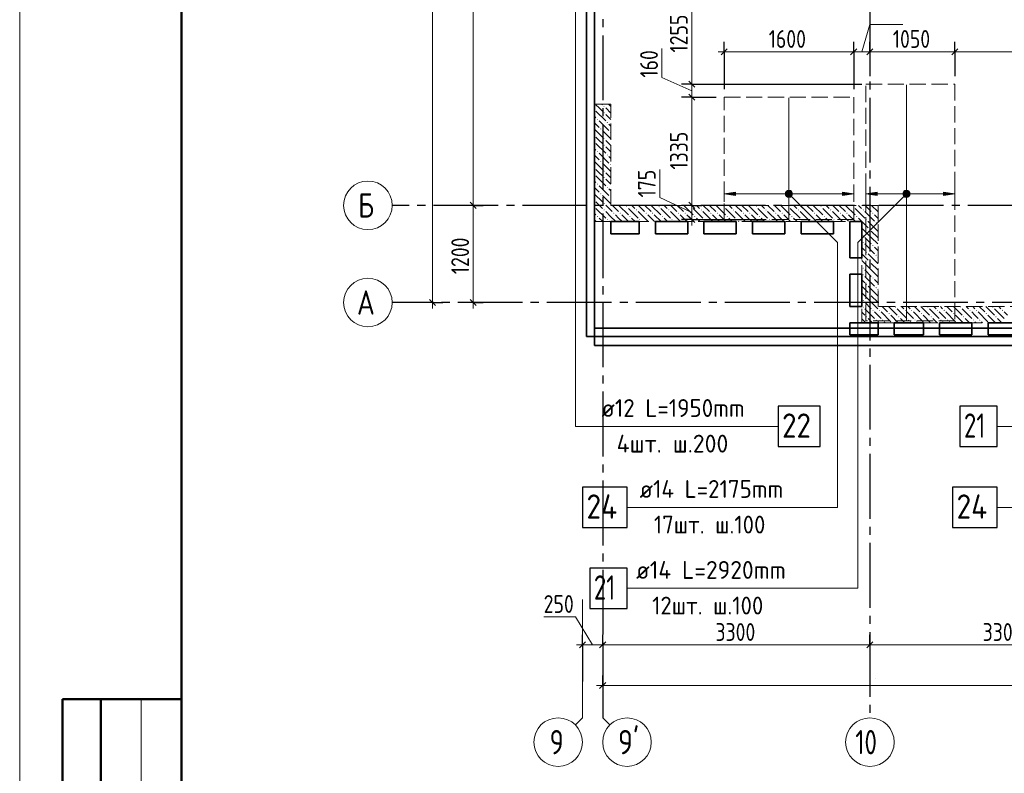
# Model space of a CAD drawing. Header units: millimetres. Extents: x 0 to 64958, y 0 to 42000.
# Tile 2 of 31: x 0 to 12159, y 14585 to 23893. Entities that reach past the tile are written whole.
import ezdxf

# ---------------------------------------------------------------- set-up
doc = ezdxf.new("R2010")
doc.units = ezdxf.units.MM
doc.linetypes.add('______2', pattern=[270, 200, -70])
doc.linetypes.add('______5', pattern=[1100, 800, -100, 100, -100])
for name, color, linetype, lineweight in [('Standard', 7, 'Continuous', 25), ('ДОП Верх по У', 7, 'Continuous', 25), ('Оси', 40, '______5', 18), ('Позиционная метка номер позиции', 7, 'Continuous', 13), ('Примечания', 7, 'Continuous', 25)]:
    doc.layers.add(name, color=color, linetype=linetype, lineweight=lineweight)
doc.layers.add('ЖБ Перекрытие верхний уровень', color=7, linetype='Continuous', lineweight=25, true_color=0xe0e0ff)
doc.layers.add('ЖБ Стена верхний уровень', color=7, linetype='Continuous', lineweight=25, true_color=0x006e00)
doc.styles.add('GOST 2.304-81', font='txt')
doc.styles.add('ISOCPEUR', font='txt')

msp = doc.modelspace()

# ---------------------------------------------------------------- hatches: boundary and pattern name
at = {"layer": 'ДОП Верх по У', "linetype": 'Continuous', "lineweight": 13, "transparency": 33554687}
for points in [[(9468, 21760), (9481, 21709), (9481, 21774)], [(9481, 21774), (9500, 21704), (9500, 21779)], [(9481, 21774), (9481, 21709), (9500, 21704)], [(9500, 21779), (9500, 21704), (9519, 21709)], [(9500, 21779), (9519, 21709), (9519, 21774)], [(9519, 21774), (9519, 21709), (9532, 21723)], [(9519, 21774), (9532, 21723), (9532, 21760)], [(10918, 21760), (10931, 21709), (10931, 21774)], [(10931, 21774), (10950, 21704), (10950, 21779)], [(10931, 21774), (10931, 21709), (10950, 21704)], [(10950, 21779), (10950, 21704), (10969, 21709)], [(10950, 21779), (10969, 21709), (10969, 21774)], [(10969, 21774), (10969, 21709), (10982, 21723)], [(10969, 21774), (10982, 21723), (10982, 21760)], [(9468, 21723), (9468, 21760), (9462, 21742)], [(9468, 21760), (9468, 21723), (9481, 21709)], [(9532, 21760), (9532, 21723), (9537, 21742)], [(10160, 21722), (10300, 21742), (10160, 21762)], [(10918, 21723), (10918, 21760), (10912, 21742)], [(10918, 21760), (10918, 21723), (10931, 21709)], [(10982, 21760), (10982, 21723), (10987, 21742)], [(11410, 21722), (11550, 21742), (11410, 21762)]]:
    msp.add_hatch(color=7, dxfattribs=at).paths.add_polyline_path(points)
for points in [[(8840, 21722), (8700, 21742), (8840, 21762)], [(10590, 21722), (10450, 21742), (10590, 21762)]]:
    msp.add_hatch(color=7, dxfattribs=at).paths.add_polyline_path(points, flags=16)
at = {"layer": 'ЖБ Стена верхний уровень', "linetype": 'Continuous', "lineweight": 18, "transparency": 33554687}
for points in [[(7100, 22787), (7103, 22783), (7100, 22780)], [(7210, 22823), (7217, 22830), (7223, 22823), (7217, 22817)], [(7210, 22743), (7217, 22750), (7223, 22743), (7217, 22737)], [(7130, 22663), (7137, 22670), (7143, 22663), (7137, 22657)], [(7250, 22623), (7257, 22630), (7263, 22623), (7257, 22617)], [(7170, 22543), (7177, 22550), (7183, 22543), (7177, 22537)], [(7290, 22503), (7297, 22510), (7300, 22507), (7300, 22500), (7297, 22497)], [(7100, 22467), (7103, 22463), (7100, 22460)], [(7100, 22387), (7103, 22383), (7100, 22380)], [(7210, 22423), (7217, 22430), (7223, 22423), (7217, 22417)], [(7130, 22263), (7137, 22270), (7143, 22263), (7137, 22257)], [(7210, 22343), (7217, 22350), (7223, 22343), (7217, 22337)], [(7170, 22143), (7177, 22150), (7183, 22143), (7177, 22137)], [(7250, 22223), (7257, 22230), (7263, 22223), (7257, 22217)], [(7100, 22067), (7103, 22063), (7100, 22060)], [(7210, 22023), (7217, 22030), (7223, 22023), (7217, 22017)], [(7290, 22103), (7297, 22110), (7300, 22107), (7300, 22100), (7297, 22097)], [(7100, 21987), (7103, 21983), (7100, 21980)], [(7210, 21943), (7217, 21950), (7223, 21943), (7217, 21937)], [(7130, 21863), (7137, 21870), (7143, 21863), (7137, 21857)], [(7250, 21823), (7257, 21830), (7263, 21823), (7257, 21817)], [(7100, 21667), (7103, 21663), (7100, 21660)], [(7170, 21743), (7177, 21750), (7183, 21743), (7177, 21737)], [(7290, 21703), (7297, 21710), (7300, 21707), (7300, 21700), (7297, 21697)], [(7100, 21587), (7103, 21583), (7100, 21580)], [(7210, 21623), (7217, 21630), (7223, 21623), (7217, 21617)], [(7210, 21543), (7217, 21550), (7223, 21543), (7217, 21537)], [(7490, 21583), (7497, 21590), (7503, 21583), (7497, 21577)], [(7610, 21543), (7617, 21550), (7623, 21543), (7617, 21537)], [(7890, 21583), (7897, 21590), (7903, 21583), (7897, 21577)], [(8010, 21543), (8017, 21550), (8023, 21543), (8017, 21537)], [(8290, 21583), (8297, 21590), (8303, 21583), (8297, 21577)], [(8410, 21543), (8417, 21550), (8423, 21543), (8417, 21537)], [(8690, 21583), (8697, 21590), (8703, 21583), (8697, 21577)], [(8810, 21543), (8817, 21550), (8823, 21543), (8817, 21537)], [(9090, 21583), (9097, 21590), (9103, 21583), (9097, 21577)], [(9210, 21543), (9217, 21550), (9223, 21543), (9217, 21537)], [(9490, 21583), (9497, 21590), (9503, 21583), (9497, 21577)], [(9610, 21543), (9617, 21550), (9623, 21543), (9617, 21537)], [(9890, 21583), (9897, 21590), (9903, 21583), (9897, 21577)], [(10010, 21543), (10017, 21550), (10023, 21543), (10017, 21537)], [(10290, 21583), (10297, 21590), (10303, 21583), (10297, 21577)], [(10410, 21543), (10417, 21550), (10423, 21543), (10417, 21537)], [(7130, 21463), (7137, 21470), (7143, 21463), (7137, 21457)], [(7250, 21423), (7257, 21430), (7263, 21423), (7257, 21417)], [(7330, 21503), (7337, 21510), (7343, 21503), (7337, 21497)], [(7410, 21503), (7417, 21510), (7423, 21503), (7417, 21497)], [(7530, 21463), (7537, 21470), (7543, 21463), (7537, 21457)], [(7650, 21423), (7657, 21430), (7663, 21423), (7657, 21417)], [(7730, 21503), (7737, 21510), (7743, 21503), (7737, 21497)], [(7810, 21503), (7817, 21510), (7823, 21503), (7817, 21497)], [(7930, 21463), (7937, 21470), (7943, 21463), (7937, 21457)], [(8050, 21423), (8057, 21430), (8063, 21423), (8057, 21417)], [(8130, 21503), (8137, 21510), (8143, 21503), (8137, 21497)], [(8210, 21503), (8217, 21510), (8223, 21503), (8217, 21497)], [(8330, 21463), (8337, 21470), (8343, 21463), (8337, 21457)], [(8450, 21423), (8457, 21430), (8463, 21423), (8457, 21417)], [(8530, 21503), (8537, 21510), (8543, 21503), (8537, 21497)], [(8610, 21503), (8617, 21510), (8623, 21503), (8617, 21497)], [(8730, 21463), (8737, 21470), (8743, 21463), (8737, 21457)], [(8850, 21423), (8857, 21430), (8863, 21423), (8857, 21417)], [(8930, 21503), (8937, 21510), (8943, 21503), (8937, 21497)], [(9010, 21503), (9017, 21510), (9023, 21503), (9017, 21497)], [(9130, 21463), (9137, 21470), (9143, 21463), (9137, 21457)], [(9250, 21423), (9257, 21430), (9263, 21423), (9257, 21417)], [(9330, 21503), (9337, 21510), (9343, 21503), (9337, 21497)], [(9410, 21503), (9417, 21510), (9423, 21503), (9417, 21497)], [(9530, 21463), (9537, 21470), (9543, 21463), (9537, 21457)], [(9650, 21423), (9657, 21430), (9663, 21423), (9657, 21417)], [(9730, 21503), (9737, 21510), (9743, 21503), (9737, 21497)], [(9810, 21503), (9817, 21510), (9823, 21503), (9817, 21497)], [(9930, 21463), (9937, 21470), (9943, 21463), (9937, 21457)], [(10050, 21423), (10057, 21430), (10063, 21423), (10057, 21417)], [(10130, 21503), (10137, 21510), (10143, 21503), (10137, 21497)], [(10210, 21503), (10217, 21510), (10223, 21503), (10217, 21497)], [(10330, 21463), (10337, 21470), (10343, 21463), (10337, 21457)], [(10450, 21423), (10457, 21430), (10463, 21423), (10457, 21417)], [(10530, 21503), (10537, 21510), (10543, 21503), (10537, 21497)], [(10490, 21303), (10497, 21310), (10503, 21303), (10497, 21297)], [(10570, 21383), (10577, 21390), (10583, 21383), (10577, 21377)], [(10410, 21223), (10417, 21230), (10423, 21223), (10417, 21217)], [(10410, 21143), (10417, 21150), (10423, 21143), (10417, 21137)], [(10530, 21103), (10537, 21110), (10543, 21103), (10537, 21097)], [(10450, 21023), (10457, 21030), (10463, 21023), (10457, 21017)], [(10570, 20983), (10577, 20990), (10583, 20983), (10577, 20977)], [(10410, 20823), (10417, 20830), (10423, 20823), (10417, 20817)], [(10490, 20903), (10497, 20910), (10503, 20903), (10497, 20897)], [(10410, 20743), (10417, 20750), (10423, 20743), (10417, 20737)], [(10530, 20703), (10537, 20710), (10543, 20703), (10537, 20697)], [(10450, 20623), (10457, 20630), (10463, 20623), (10457, 20617)], [(10570, 20583), (10577, 20590), (10583, 20583), (10577, 20577)], [(10410, 20423), (10417, 20430), (10423, 20423), (10417, 20417)], [(10490, 20503), (10497, 20510), (10503, 20503), (10497, 20497)], [(10410, 20343), (10417, 20350), (10423, 20343), (10417, 20337)], [(10530, 20303), (10537, 20310), (10543, 20303), (10537, 20297)], [(10610, 20303), (10617, 20310), (10623, 20303), (10617, 20297)], [(10810, 20343), (10817, 20350), (10823, 20343), (10817, 20337)], [(10930, 20303), (10937, 20310), (10943, 20303), (10937, 20297)], [(11010, 20303), (11017, 20310), (11023, 20303), (11017, 20297)], [(11210, 20343), (11217, 20350), (11223, 20343), (11217, 20337)], [(11330, 20303), (11337, 20310), (11343, 20303), (11337, 20297)], [(11410, 20303), (11417, 20310), (11423, 20303), (11417, 20297)], [(11610, 20343), (11617, 20350), (11623, 20343), (11617, 20337)], [(11730, 20303), (11737, 20310), (11743, 20303), (11737, 20297)], [(11810, 20303), (11817, 20310), (11823, 20303), (11817, 20297)], [(12010, 20343), (12017, 20350), (12023, 20343), (12017, 20337)], [(12130, 20303), (12137, 20310), (12143, 20303), (12137, 20297)], [(10450, 20223), (10457, 20230), (10463, 20223), (10457, 20217)], [(10570, 20183), (10577, 20190), (10583, 20183), (10577, 20177)], [(10650, 20183), (10657, 20190), (10663, 20183), (10657, 20177)], [(10730, 20263), (10737, 20270), (10743, 20263), (10737, 20257)], [(10850, 20223), (10857, 20230), (10863, 20223), (10857, 20217)], [(10970, 20183), (10977, 20190), (10983, 20183), (10977, 20177)], [(11050, 20183), (11057, 20190), (11063, 20183), (11057, 20177)], [(11130, 20263), (11137, 20270), (11143, 20263), (11137, 20257)], [(11250, 20223), (11257, 20230), (11263, 20223), (11257, 20217)], [(11370, 20183), (11377, 20190), (11383, 20183), (11377, 20177)], [(11450, 20183), (11457, 20190), (11463, 20183), (11457, 20177)], [(11530, 20263), (11537, 20270), (11543, 20263), (11537, 20257)], [(11650, 20223), (11657, 20230), (11663, 20223), (11657, 20217)], [(11770, 20183), (11777, 20190), (11783, 20183), (11777, 20177)], [(11850, 20183), (11857, 20190), (11863, 20183), (11857, 20177)], [(11930, 20263), (11937, 20270), (11943, 20263), (11937, 20257)], [(12050, 20223), (12057, 20230), (12063, 20223), (12057, 20217)]]:
    msp.add_hatch(color=7, dxfattribs=at).paths.add_polyline_path(points, flags=16)
at = {"layer": 'Позиционная метка номер позиции', "linetype": 'Continuous', "lineweight": 13, "transparency": 33554687}
for points in [[(9457, 21753), (9489, 21785), (9468, 21773)], [(9489, 21785), (9457, 21753), (9457, 21730)], [(9489, 21785), (9457, 21730), (9511, 21785)], [(9511, 21785), (9457, 21730), (9468, 21710)], [(9511, 21785), (9468, 21710), (9532, 21773)], [(9532, 21773), (9468, 21710), (9489, 21698)], [(9532, 21773), (9489, 21698), (9543, 21753)], [(10982, 21710), (10918, 21773), (10907, 21753)], [(10993, 21730), (10939, 21785), (10918, 21773)], [(10993, 21730), (10918, 21773), (10982, 21710)], [(10993, 21753), (10961, 21785), (10939, 21785)], [(10993, 21753), (10939, 21785), (10993, 21730)], [(10961, 21785), (10993, 21753), (10982, 21773)], [(9543, 21753), (9489, 21698), (9511, 21698)], [(9543, 21753), (9511, 21698), (9543, 21730)], [(9543, 21730), (9511, 21698), (9532, 21710)], [(10982, 21710), (10907, 21753), (10961, 21698)], [(10961, 21698), (10907, 21753), (10907, 21730)], [(10961, 21698), (10907, 21730), (10939, 21698)], [(10939, 21698), (10907, 21730), (10918, 21710)]]:
    msp.add_hatch(color=7, dxfattribs=at).paths.add_polyline_path(points)

# ---------------------------------------------------------------- linework, layer by layer
at = {"layer": 'Standard', "color": 7, "linetype": 'Continuous', "lineweight": 13, "transparency": 33554687}
for p, q in [((5600, 21600), (5600, 27100)), ((8300, 23095), (8300, 24350)), ((10400, 23495), (10500, 23834)), ((10500, 23834), (10907, 23834)), ((7932, 23178), (7932, 23537)), ((8700, 23495), (8625, 23495)), ((10300, 23495), (8700, 23495)), ((10500, 23495), (10300, 23495)), ((11550, 23495), (10500, 23495)), ((13370, 23495), (11550, 23495)), ((8300, 23016), (7932, 23178)), ((8300, 22937), (8300, 23095)), ((7904, 21698), (7904, 22042)), ((8300, 21512), (7904, 21698)), ((8300, 21425), (8300, 21600)), ((8300, 21425), (8300, 21350)), ((5100, 20400), (5100, 20325)), ((5600, 20400), (5600, 20325)), ((6950, 15270), (6950, 16732)), ((7200, 15270), (7200, 16732)), ((6862, 16516), (6471, 16516)), ((7075, 16170), (6862, 16516)), ((6950, 16170), (6875, 16170)), ((6950, 16170), (7200, 16170)), ((7200, 16170), (10500, 16170)), ((10500, 16170), (13800, 16170)), ((7200, 15670), (7125, 15670)), ((49280, 15670), (7200, 15670)), ((1500, 15500), (1500, 9000)), ((6950, 15270), (6862, 15182)), ((7200, 15270), (7288, 15182))]:
    msp.add_line(p, q, dxfattribs=at)
at = {"layer": 'Standard', "color": 251, "linetype": 'Continuous', "lineweight": -3, "true_color": 0x656565, "transparency": 33554687}
for p, q in [((8700, 23495), (8700, 23620)), ((10300, 23495), (10300, 23620)), ((10500, 23495), (10500, 23620)), ((11550, 23495), (11550, 23620)), ((8700, 23495), (8700, 23370)), ((8700, 23495), (8700, 23037)), ((10300, 23495), (10300, 23370)), ((10300, 23495), (10300, 23037)), ((10500, 23495), (10500, 23370)), ((10500, 23495), (10500, 23195)), ((11550, 23495), (11550, 23370)), ((11550, 23495), (11550, 23195)), ((8300, 23095), (8175, 23095)), ((8300, 23095), (8425, 23095)), ((8300, 23095), (10400, 23095)), ((8300, 22937), (8175, 22937)), ((8300, 22937), (8425, 22937)), ((8300, 22937), (8600, 22937)), ((5600, 21600), (5475, 21600)), ((5600, 21600), (5725, 21600)), ((5600, 21600), (5600, 21600)), ((8300, 21600), (8175, 21600)), ((8300, 21600), (8425, 21600)), ((8300, 21600), (8301, 21600)), ((8300, 21425), (8175, 21425)), ((8300, 21425), (8425, 21425)), ((8300, 21425), (9200, 21425)), ((5100, 20400), (4975, 20400)), ((5100, 20400), (5225, 20400)), ((5100, 20400), (5100, 20400)), ((5600, 20400), (5475, 20400)), ((5600, 20400), (5725, 20400)), ((5600, 20400), (5600, 20400)), ((6950, 16170), (6950, 16295)), ((7200, 16170), (7200, 16295)), ((10500, 16170), (10500, 16295)), ((6950, 16170), (6950, 16045)), ((6950, 16170), (6950, 15718)), ((7200, 16170), (7200, 16045)), ((7200, 16170), (7200, 15718)), ((10500, 16170), (10500, 16045)), ((10500, 16170), (10500, 15718)), ((7200, 15670), (7200, 15795)), ((7200, 15670), (7200, 15545)), ((7200, 15670), (7200, 15670))]:
    msp.add_line(p, q, dxfattribs=at)
at = {"layer": 'Standard', "color": 7, "linetype": 'Continuous', "lineweight": 25, "transparency": 33554687}
for p, q in [((8737, 23533), (8662, 23458)), ((10337, 23533), (10262, 23458)), ((10537, 23533), (10462, 23458)), ((11587, 23533), (11512, 23458)), ((8337, 23058), (8262, 23133)), ((8337, 22899), (8262, 22974)), ((5637, 21562), (5562, 21638)), ((8337, 21562), (8262, 21638)), ((8337, 21387), (8262, 21462)), ((5137, 20362), (5062, 20438)), ((5637, 20362), (5562, 20438)), ((6912, 16133), (6987, 16207)), ((7162, 16133), (7237, 16207)), ((10462, 16133), (10537, 16207)), ((7237, 15707), (7162, 15633))]:
    msp.add_line(p, q, dxfattribs=at)
at = {"layer": 'Standard', "color": 7, "linetype": 'Continuous', "lineweight": 50, "transparency": 33554687}
for p, q in [((2000, 15500), (527, 15500)), ((527, 15500), (527, 9000)), ((527, 15500), (527, 9000)), ((1000, 15500), (1000, 9000))]:
    msp.add_line(p, q, dxfattribs=at)
at = {"layer": 'Standard', "color": 7, "linetype": 'Continuous', "lineweight": 13, "transparency": 33554687}
msp.add_lwpolyline([(0, 0), (59400, 0), (59400, 42000), (0, 42000), (0, 0)], close=True, dxfattribs=at)
at = {"layer": 'Standard', "color": 7, "linetype": 'Continuous', "lineweight": 50, "transparency": 33554687}
msp.add_lwpolyline([(2000, 41500), (58900, 41500), (58900, 500), (2000, 500), (2000, 41500)], close=True, dxfattribs=at)
at = {"layer": 'Standard', "color": 7, "linetype": 'Continuous', "lineweight": 13, "transparency": 33554687}
for points in [[(5100, 20400), (5100, 29236), (5100, 29236), (5100, 38900)], [(8300, 21600), (8300, 21760), (8300, 21760), (8300, 22937)], [(5600, 20400), (5600, 20655), (5600, 20655), (5600, 21600)]]:
    msp.add_lwpolyline(points, dxfattribs=at)
at = {"layer": 'Standard', "color": 254, "linetype": 'Continuous', "lineweight": 35, "true_color": 0xc4c4ff, "transparency": 33554687}
for points in [[(7000, 19982), (49480, 19982), (49480, 34669), (7000, 34669), (7000, 19982)], [(7100, 20082), (49380, 20082), (49380, 34569), (7100, 34569), (7100, 20082)]]:
    msp.add_lwpolyline(points, dxfattribs=at)
at = {"layer": 'ДОП Верх по У', "color": 7, "linetype": 'Continuous', "lineweight": 18, "transparency": 33554687}
for p, q in [((10950, 23088), (10950, 20182)), ((9500, 22930), (9500, 21432))]:
    msp.add_line(p, q, dxfattribs=at)
at = {"layer": 'ДОП Верх по У', "color": 251, "linetype": 'Continuous', "lineweight": 13, "true_color": 0x494949, "transparency": 33554687}
for p, q in [((8700, 21742), (8700, 21842)), ((9500, 21779), (9500, 21779)), ((10300, 21742), (10300, 21842)), ((10450, 21742), (10450, 21842)), ((10950, 21779), (10950, 21779)), ((11550, 21742), (11550, 21842)), ((8700, 21742), (8840, 21762)), ((8840, 21722), (8700, 21742)), ((8700, 21742), (8700, 21642)), ((8700, 21742), (8700, 21742)), ((8840, 21762), (8840, 21722)), ((8840, 21742), (9470, 21742)), ((9500, 21704), (9500, 21704)), ((9530, 21742), (10160, 21742)), ((10300, 21742), (10160, 21762)), ((10160, 21762), (10160, 21722)), ((10160, 21722), (10300, 21742)), ((10300, 21742), (10300, 21642)), ((10300, 21742), (10300, 21742)), ((10450, 21742), (10590, 21762)), ((10590, 21722), (10450, 21742)), ((10450, 21742), (10450, 21642)), ((10450, 21742), (10450, 21742)), ((10590, 21762), (10590, 21722)), ((10590, 21742), (10920, 21742)), ((10950, 21704), (10950, 21704)), ((10980, 21742), (11410, 21742)), ((11550, 21742), (11410, 21762)), ((11410, 21762), (11410, 21722)), ((11410, 21722), (11550, 21742)), ((11550, 21742), (11550, 21642)), ((11550, 21742), (11550, 21742))]:
    msp.add_line(p, q, dxfattribs=at)
at = {"layer": 'ДОП Верх по У', "color": 7, "linetype": 'Continuous', "lineweight": 13, "transparency": 33554687}
for p, q in [((7165, 18870), (9207, 18870)), ((7636, 17870), (9700, 17870)), ((7592, 16870), (9700, 16870))]:
    msp.add_line(p, q, dxfattribs=at)
at = {"layer": 'ДОП Верх по У', "color": 7, "linetype": 'Continuous', "lineweight": 25, "transparency": 33554687}
for points in [[(9365, 18620), (9885, 18620), (9885, 19120), (9365, 19120), (9365, 18620)], [(11610, 18620), (12070, 18620), (12070, 19120), (11610, 19120), (11610, 18620)], [(6950, 17620), (7500, 17620), (7500, 18120), (6950, 18120), (6950, 17620)], [(11520, 17620), (12070, 17620), (12070, 18120), (11520, 18120), (11520, 17620)], [(7040, 16620), (7500, 16620), (7500, 17120), (7040, 17120), (7040, 16620)]]:
    msp.add_lwpolyline(points, dxfattribs=at)
at = {"layer": 'ДОП Верх по У', "color": 251, "linetype": 'Continuous', "lineweight": 13, "true_color": 0x494949, "transparency": 33554687}
for centre in [(9500, 21742), (10950, 21742)]:
    msp.add_circle(centre, 37.5, dxfattribs=at)
at = {"layer": 'ЖБ Перекрытие верхний уровень', "color": 7, "linetype": 'Continuous', "lineweight": 35, "transparency": 33554687}
for p, q in [((7100, 34500), (7100, 19870)), ((7300, 21250), (7300, 21400)), ((7300, 21400), (7650, 21400)), ((7650, 21400), (7650, 21250)), ((7850, 21250), (7850, 21400)), ((7850, 21400), (8250, 21400)), ((8250, 21400), (8250, 21250)), ((8450, 21250), (8450, 21400)), ((8450, 21400), (8850, 21400)), ((8850, 21400), (8850, 21250)), ((9050, 21250), (9050, 21400)), ((9050, 21400), (9450, 21400)), ((9450, 21400), (9450, 21250)), ((9650, 21250), (9650, 21400)), ((9650, 21400), (10050, 21400)), ((10050, 21400), (10050, 21250)), ((10250, 20950), (10250, 21400)), ((10250, 21400), (10400, 21400)), ((10400, 21400), (10400, 20950)), ((7650, 21250), (7300, 21250)), ((8250, 21250), (7850, 21250)), ((8850, 21250), (8450, 21250)), ((9450, 21250), (9050, 21250)), ((10050, 21250), (9650, 21250)), ((10400, 20950), (10250, 20950)), ((10250, 20350), (10250, 20750)), ((10250, 20750), (10400, 20750)), ((10400, 20750), (10400, 20350)), ((10400, 20350), (10250, 20350)), ((10250, 20150), (10600, 20150)), ((10250, 20000), (10250, 20150)), ((10600, 20150), (10600, 20000)), ((10800, 20000), (10800, 20150)), ((10800, 20150), (11160, 20150)), ((11160, 20150), (11160, 20000)), ((11360, 20150), (11760, 20150)), ((11360, 20000), (11360, 20150)), ((11760, 20150), (11760, 20000)), ((11960, 20150), (12360, 20150)), ((11960, 20000), (11960, 20150)), ((10600, 20000), (10250, 20000)), ((11160, 20000), (10800, 20000)), ((11760, 20000), (11360, 20000)), ((12360, 20000), (11960, 20000)), ((7100, 19870), (28240, 19870))]:
    msp.add_line(p, q, dxfattribs=at)
at = {"layer": 'ЖБ Стена верхний уровень', "color": 251, "linetype": '______2', "lineweight": 13, "true_color": 0x656565, "transparency": 33554687}
for p, q in [((7100, 22850), (7100, 21400)), ((7300, 22850), (7100, 22850)), ((7300, 21600), (7300, 22850)), ((10600, 21600), (7300, 21600)), ((10600, 21400), (10600, 21600)), ((7100, 21400), (7300, 21400)), ((7300, 21400), (10400, 21400)), ((10400, 21400), (10400, 20150)), ((10600, 20350), (10600, 21400)), ((14320, 20350), (10600, 20350)), ((10400, 20150), (10600, 20150)), ((10600, 20150), (14520, 20150))]:
    msp.add_line(p, q, dxfattribs=at)
at = {"layer": 'ЖБ Стена верхний уровень', "color": 9, "linetype": 'Continuous', "lineweight": 18, "true_color": 0xc7c7c7, "transparency": 33554687}
for p, q in [((7157, 22803), (7117, 22843)), ((7117, 22763), (7237, 22643)), ((7197, 22763), (7157, 22803)), ((7190, 22850), (7197, 22843)), ((7237, 22803), (7300, 22740)), ((7300, 22820), (7270, 22850)), ((7100, 22700), (7117, 22683)), ((7100, 22620), (7157, 22563)), ((7157, 22643), (7277, 22523)), ((7237, 22723), (7300, 22660)), ((7100, 22540), (7197, 22443)), ((7300, 22420), (7197, 22523)), ((7300, 22580), (7277, 22603)), ((7157, 22403), (7117, 22443)), ((7197, 22363), (7157, 22403)), ((7237, 22403), (7300, 22340)), ((7100, 22300), (7117, 22283)), ((7117, 22363), (7237, 22243)), ((7237, 22323), (7300, 22260)), ((7100, 22220), (7157, 22163)), ((7100, 22140), (7197, 22043)), ((7157, 22243), (7277, 22123)), ((7300, 22180), (7277, 22203)), ((7157, 22003), (7117, 22043)), ((7300, 22020), (7197, 22123)), ((7100, 21900), (7117, 21883)), ((7117, 21963), (7237, 21843)), ((7197, 21963), (7157, 22003)), ((7237, 22003), (7300, 21940)), ((7237, 21923), (7300, 21860)), ((7100, 21820), (7157, 21763)), ((7157, 21843), (7277, 21723)), ((7300, 21780), (7277, 21803)), ((7100, 21740), (7197, 21643)), ((7300, 21620), (7197, 21723)), ((7157, 21603), (7117, 21643)), ((7117, 21563), (7237, 21443)), ((7197, 21563), (7157, 21603)), ((7237, 21603), (7300, 21540)), ((7237, 21523), (7300, 21460)), ((7300, 21540), (7317, 21523)), ((7320, 21600), (7397, 21523)), ((7400, 21600), (7517, 21483)), ((7517, 21563), (7637, 21443)), ((7597, 21563), (7560, 21600)), ((7637, 21523), (7757, 21403)), ((7640, 21600), (7717, 21523)), ((7720, 21600), (7797, 21523)), ((7800, 21600), (7917, 21483)), ((7917, 21563), (8037, 21443)), ((7997, 21563), (7960, 21600)), ((8037, 21523), (8157, 21403)), ((8040, 21600), (8117, 21523)), ((8120, 21600), (8197, 21523)), ((8200, 21600), (8317, 21483)), ((8317, 21563), (8437, 21443)), ((8397, 21563), (8360, 21600)), ((8437, 21523), (8557, 21403)), ((8440, 21600), (8517, 21523)), ((8520, 21600), (8597, 21523)), ((8600, 21600), (8717, 21483)), ((8717, 21563), (8837, 21443)), ((8797, 21563), (8760, 21600)), ((8837, 21523), (8957, 21403)), ((8840, 21600), (8917, 21523)), ((8920, 21600), (8997, 21523)), ((9000, 21600), (9117, 21483)), ((9117, 21563), (9237, 21443)), ((9197, 21563), (9160, 21600)), ((9237, 21523), (9357, 21403)), ((9240, 21600), (9317, 21523)), ((9320, 21600), (9397, 21523)), ((9400, 21600), (9517, 21483)), ((9517, 21563), (9637, 21443)), ((9597, 21563), (9560, 21600)), ((9637, 21523), (9757, 21403)), ((9640, 21600), (9717, 21523)), ((9720, 21600), (9797, 21523)), ((9800, 21600), (9917, 21483)), ((9917, 21563), (10037, 21443)), ((9997, 21563), (9960, 21600)), ((10037, 21523), (10157, 21403)), ((10040, 21600), (10117, 21523)), ((10120, 21600), (10197, 21523)), ((10200, 21600), (10317, 21483)), ((10317, 21563), (10437, 21443)), ((10397, 21563), (10360, 21600)), ((10437, 21523), (10557, 21403)), ((10440, 21600), (10517, 21523)), ((10520, 21600), (10597, 21523)), ((7100, 21500), (7117, 21483)), ((7100, 21420), (7120, 21400)), ((7157, 21443), (7200, 21400)), ((7280, 21400), (7277, 21403)), ((7300, 21460), (7357, 21403)), ((7397, 21443), (7357, 21483)), ((7437, 21403), (7397, 21443)), ((7437, 21483), (7520, 21400)), ((7557, 21443), (7600, 21400)), ((7680, 21400), (7677, 21403)), ((7797, 21443), (7757, 21483)), ((7837, 21403), (7797, 21443)), ((7837, 21483), (7920, 21400)), ((7957, 21443), (8000, 21400)), ((8080, 21400), (8077, 21403)), ((8197, 21443), (8157, 21483)), ((8237, 21403), (8197, 21443)), ((8237, 21483), (8320, 21400)), ((8357, 21443), (8400, 21400)), ((8480, 21400), (8477, 21403)), ((8597, 21443), (8557, 21483)), ((8637, 21403), (8597, 21443)), ((8637, 21483), (8720, 21400)), ((8757, 21443), (8800, 21400)), ((8880, 21400), (8877, 21403)), ((8997, 21443), (8957, 21483)), ((9037, 21403), (8997, 21443)), ((9037, 21483), (9120, 21400)), ((9157, 21443), (9200, 21400)), ((9280, 21400), (9277, 21403)), ((9397, 21443), (9357, 21483)), ((9437, 21403), (9397, 21443)), ((9437, 21483), (9520, 21400)), ((9557, 21443), (9600, 21400)), ((9680, 21400), (9677, 21403)), ((9797, 21443), (9757, 21483)), ((9837, 21403), (9797, 21443)), ((9837, 21483), (9920, 21400)), ((9957, 21443), (10000, 21400)), ((10080, 21400), (10077, 21403)), ((10197, 21443), (10157, 21483)), ((10237, 21403), (10197, 21443)), ((10237, 21483), (10320, 21400)), ((10357, 21443), (10400, 21400)), ((10480, 21400), (10477, 21403)), ((10597, 21443), (10557, 21483)), ((10600, 21440), (10597, 21443)), ((10400, 21400), (10477, 21323)), ((10517, 21203), (10400, 21320)), ((10597, 21283), (10480, 21400)), ((10517, 21283), (10597, 21203)), ((10597, 21363), (10600, 21360)), ((10597, 21283), (10600, 21280)), ((10437, 21203), (10517, 21123)), ((10517, 21203), (10597, 21123)), ((10597, 21203), (10600, 21200)), ((10400, 21080), (10437, 21043)), ((10437, 21123), (10557, 21003)), ((10597, 21043), (10557, 21083)), ((10600, 21040), (10597, 21043)), ((10400, 21000), (10477, 20923)), ((10517, 20803), (10400, 20920)), ((10597, 20883), (10477, 21003)), ((10597, 20963), (10600, 20960)), ((10437, 20803), (10517, 20723)), ((10517, 20883), (10597, 20803)), ((10517, 20803), (10597, 20723)), ((10597, 20883), (10600, 20880)), ((10597, 20803), (10600, 20800)), ((10400, 20680), (10437, 20643)), ((10437, 20723), (10557, 20603)), ((10597, 20643), (10557, 20683)), ((10400, 20600), (10477, 20523)), ((10597, 20483), (10477, 20603)), ((10600, 20640), (10597, 20643)), ((10597, 20563), (10600, 20560)), ((10517, 20403), (10400, 20520)), ((10517, 20483), (10597, 20403)), ((10597, 20483), (10600, 20480)), ((10437, 20403), (10517, 20323)), ((10437, 20323), (10557, 20203)), ((10517, 20403), (10597, 20323)), ((10597, 20403), (10600, 20400)), ((10650, 20350), (10717, 20283)), ((10730, 20350), (10837, 20243)), ((10837, 20323), (10957, 20203)), ((10890, 20350), (10917, 20323)), ((10970, 20350), (10997, 20323)), ((11050, 20350), (11117, 20283)), ((11130, 20350), (11237, 20243)), ((11237, 20323), (11357, 20203)), ((11290, 20350), (11317, 20323)), ((11370, 20350), (11397, 20323)), ((11450, 20350), (11517, 20283)), ((11530, 20350), (11637, 20243)), ((11637, 20323), (11757, 20203)), ((11690, 20350), (11717, 20323)), ((11770, 20350), (11797, 20323)), ((11850, 20350), (11917, 20283)), ((11930, 20350), (12037, 20243)), ((12037, 20323), (12157, 20203)), ((12090, 20350), (12117, 20323)), ((10400, 20280), (10437, 20243)), ((10400, 20200), (10450, 20150)), ((10530, 20150), (10477, 20203)), ((10597, 20243), (10557, 20283)), ((10600, 20240), (10597, 20243)), ((10637, 20203), (10600, 20240)), ((10637, 20283), (10757, 20163)), ((10757, 20243), (10850, 20150)), ((10930, 20150), (10877, 20203)), ((10997, 20243), (10957, 20283)), ((11037, 20203), (10997, 20243)), ((11037, 20283), (11157, 20163)), ((11157, 20243), (11250, 20150)), ((11330, 20150), (11277, 20203)), ((11397, 20243), (11357, 20283)), ((11437, 20203), (11397, 20243)), ((11437, 20283), (11557, 20163)), ((11557, 20243), (11650, 20150)), ((11730, 20150), (11677, 20203)), ((11797, 20243), (11757, 20283)), ((11837, 20203), (11797, 20243)), ((11837, 20283), (11957, 20163)), ((11957, 20243), (12050, 20150)), ((12130, 20150), (12077, 20203)), ((12197, 20243), (12157, 20283)), ((10597, 20163), (10600, 20160)), ((10600, 20160), (10610, 20150)), ((10677, 20163), (10690, 20150)), ((10997, 20163), (11010, 20150)), ((11077, 20163), (11090, 20150)), ((11397, 20163), (11410, 20150)), ((11477, 20163), (11490, 20150)), ((11797, 20163), (11810, 20150)), ((11877, 20163), (11890, 20150))]:
    msp.add_line(p, q, dxfattribs=at)
at = {"layer": 'Оси', "color": 8, "linetype": '______5', "lineweight": -3, "transparency": 33554687}
for p, q in [((7200, 35800), (7200, 15270)), ((10500, 35030), (10500, 15270)), ((49910, 21600), (4600, 21600)), ((50210, 20400), (4600, 20400)), ((10574, 15756), (10574, 15756))]:
    msp.add_line(p, q, dxfattribs=at)
at = {"layer": 'Оси', "color": 7, "linetype": 'Continuous', "lineweight": 13, "transparency": 33554687}
for centre in [(4300, 21600), (4300, 20400), (6650, 14970), (7500, 14970), (10500, 14970)]:
    msp.add_circle(centre, 300, dxfattribs=at)
at = {"layer": 'Позиционная метка номер позиции', "color": 7, "linetype": 'Continuous', "lineweight": 13, "transparency": 33554687}
for p, q in [((9468, 21773), (9468, 21773)), ((9532, 21773), (9532, 21773)), ((10918, 21773), (10918, 21773)), ((10982, 21773), (10982, 21773)), ((9468, 21710), (9468, 21710)), ((9532, 21710), (9532, 21710)), ((10918, 21710), (10918, 21710)), ((10982, 21710), (10982, 21710))]:
    msp.add_line(p, q, dxfattribs=at)
for points in [[(7600, 25280), (6865, 24545), (6865, 18870), (9365, 18870)], [(9500, 21742), (10100, 21142), (10100, 17870), (7500, 17870)], [(10950, 21742), (10350, 21142), (10350, 16870), (7500, 16870)], [(13970, 21742), (14570, 21142), (14570, 18870), (12070, 18870)], [(15420, 21742), (14820, 21142), (14820, 17870), (12070, 17870)]]:
    msp.add_lwpolyline(points, dxfattribs=at)
for centre in [(9500, 21742), (10950, 21742)]:
    msp.add_circle(centre, 45, dxfattribs=at)
at = {"layer": 'Примечания', "color": 7, "linetype": '______2', "lineweight": 18, "transparency": 33554687}
for p, q in [((10450, 20175), (10450, 23095)), ((10450, 23095), (11550, 23095)), ((11550, 23095), (11550, 20175)), ((8700, 21425), (8700, 22937)), ((8700, 22937), (10300, 22937)), ((10300, 22937), (10300, 21425)), ((10300, 21425), (8700, 21425)), ((11550, 20175), (10450, 20175))]:
    msp.add_line(p, q, dxfattribs=at)

# ---------------------------------------------------------------- texts
at = {"layer": 'Standard', "color": 7, "linetype": 'Continuous', "lineweight": 25, "transparency": 33554687, "char_height": 220, "attachment_point": 7, "rotation": 90, "style": 'GOST 2.304-81'}
for s, insert, width in [('1255', (8250, 23488), 594.59), ('160', (7882, 23178), 485.09), ('1335', (8250, 22042), 579.01), ('175', (7854, 21698), 469.51), ('1200', (5550, 20750), 625.73)]:
    msp.add_mtext(s, dxfattribs=dict(at, insert=insert, width=width))
at = {"layer": 'Standard', "color": 7, "linetype": 'Continuous', "lineweight": 25, "transparency": 33554687, "char_height": 220, "attachment_point": 7, "style": 'GOST 2.304-81'}
for s, insert, width in [('1600', (9250, 23545), 625.74), ('1050', (10783, 23545), 610.16), ('250', (6471, 16566), 516.4), ('3300', (8592, 16220), 641.48), ('3300', (11892, 16220), 641.48)]:
    msp.add_mtext(s, dxfattribs=dict(at, insert=insert, width=width))
at = {"layer": 'ДОП Верх по У', "color": 7, "linetype": 'Continuous', "lineweight": 13, "transparency": 33554687, "attachment_point": 7, "style": 'ISOCPEUR'}
for s, insert, char_height, width in [('\\W0.94;ø12 L=1950mm ', (7185, 18987), 220, 2104.38), ('\\W0.87;22', (9415, 18730), 300, 550.81), ('\\W0.75;21', (11660, 18730), 300, 472.27), ('\\W0.97;4шт. ш.200 ', (7372, 18547), 220, 1734.41), ('\\W0.94;ø14 L=2175mm ', (7656, 17987), 220, 2126.49), ('\\W0.88;24', (7000, 17730), 300, 581.99), ('\\W0.88;24', (11570, 17730), 300, 581.99), ('\\W0.93;17шт. ш.100 ', (7832, 17547), 220, 1773.34), ('\\W0.96;ø14 L=2920mm ', (7612, 16987), 220, 2172.61), ('\\W0.75;21', (7090, 16730), 300, 472.29), ('\\W0.93;12шт. ш.100 ', (7810, 16547), 220, 1773.35)]:
    msp.add_mtext(s, dxfattribs=dict(at, insert=insert, char_height=char_height, width=width))
at = {"layer": 'Оси', "color": 7, "linetype": 'Continuous', "lineweight": 25, "transparency": 33554687, "char_height": 300, "attachment_point": 7, "style": 'ISOCPEUR'}
for s, insert, width in [('\\W0.80;Б', (4180, 21450), 359.83), ('\\W0.82;А', (4165, 20250), 392.65), ('\\W0.78;9', (6545, 14820), 326.41), ("\\W0.84;9'", (7388, 14820), 440.65), ('\\W0.75;10', (10320, 14820), 472.28)]:
    msp.add_mtext(s, dxfattribs=dict(at, insert=insert, width=width))

doc.saveas('drawing.dxf')
